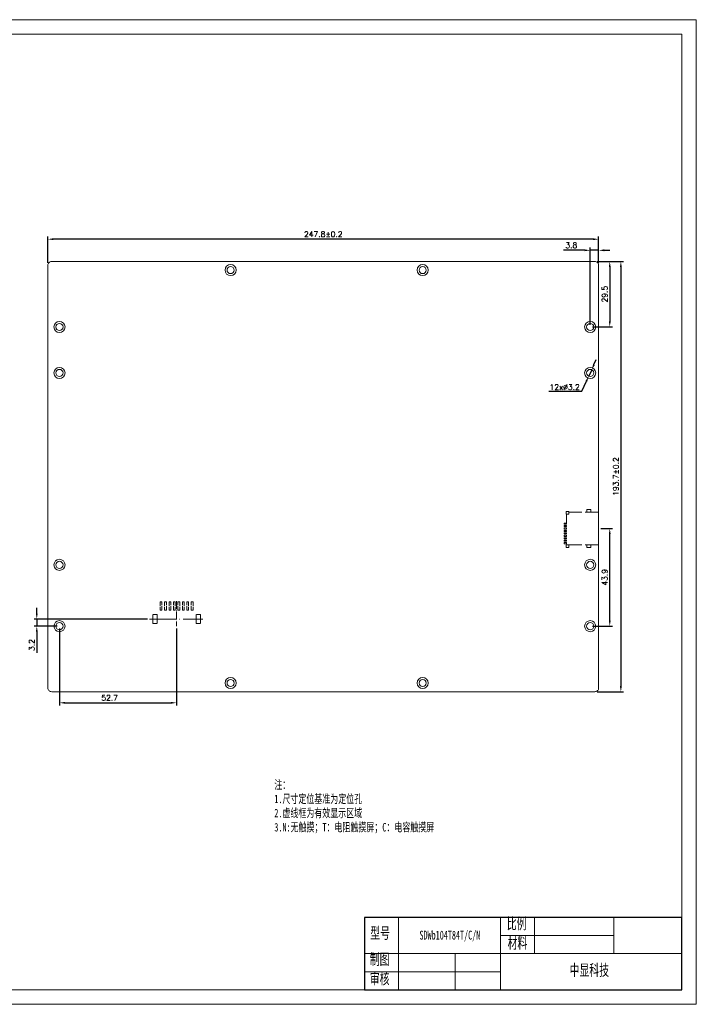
# Model space of a CAD drawing. Header units: millimetres. Extents: x 1418 to 2052, y -1523 to -1079.
# Tile 2 of 2: x 1747 to 2052, y -1523 to -1079. Entities that reach past the tile are written whole.
import ezdxf

# ---------------------------------------------------------------- set-up
doc = ezdxf.new("R2010")
doc.units = ezdxf.units.MM
doc.header["$LTSCALE"] = 0.5
doc.linetypes.add('ACAD_ISO02W100', pattern=[15, 12, -3])
doc.linetypes.add('ACAD_ISO04W100', pattern=[30, 24, -3, 0, -3])
doc.layers.get('0').update_dxf_attribs({"lineweight": 18})
for name, color, linetype, lineweight in [('thick', 7, 'Continuous', 30), ('thin', 7, 'Continuous', 18), ('虚线', 7, 'ACAD_ISO02W100', 18)]:
    doc.layers.add(name, color=color, linetype=linetype, lineweight=lineweight)
doc.styles.get("Standard").update_dxf_attribs({"font": 'txt.shx', "bigfont": 'gbcbig.shx'})
doc.styles.add('机械字体', font='txt', dxfattribs={"width": 0.67})
doc.dimstyles.new('ISO-25', dxfattribs={"dimtxt": 2.5, "dimasz": 2.5, "dimexe": 1.25, "dimexo": 1, "dimgap": 1, "dimtad": 1, "dimdec": 1, "dimdsep": 46, "dimtxsty": 'Standard', "dimcen": 2.5, "dimdle": 5, "dimadec": 0, "dimazin": 0, "dimtfac": 1, "dimtdec": 1, "dimtmove": 0, "dimatfit": 3, "dimfxl": 0, "dimarcsym": 0})
doc.dimstyles.new('副本ISO-25', dxfattribs={"dimtxt": 2.5, "dimasz": 2.5, "dimexe": 1.25, "dimexo": 1, "dimtad": 1, "dimtoh": 1, "dimdsep": 46, "dimtxsty": 'Standard', "dimcen": 2.5, "dimdle": 5, "dimadec": 0, "dimazin": 0, "dimtfac": 1, "dimtmove": 0, "dimatfit": 3, "dimfxl": 0, "dimtolj": 1, "dimarcsym": 0})

# ---------------------------------------------------------------- blocks, each defined once
blk = doc.blocks.new('2.0-8')
at = {"linetype": 'ACAD_ISO04W100', "lineweight": 0, "ltscale": 0.3}
blk.add_line((1, 8.06), (1, -3.19), dxfattribs=at)
at = {"linetype": 'ACAD_ISO04W100', "lineweight": 0}
blk.add_line((-11.13, 0), (12.76, 0), dxfattribs=at)
at = {"layer": '虚线', "linetype": 'ACAD_ISO02W100', "lineweight": 0, "ltscale": 0.3}
for p, q in [((-6.4, 7.8), (-6.4, 4)), ((-5.6, 7.8), (-6.4, 7.8)), ((-5.6, 4), (-5.6, 7.8)), ((-4.4, 7.8), (-4.4, 4)), ((-3.6, 7.8), (-4.4, 7.8)), ((-3.6, 4), (-3.6, 7.8)), ((-2.4, 7.8), (-2.4, 4)), ((-1.6, 7.8), (-2.4, 7.8)), ((-1.6, 4), (-1.6, 7.8)), ((-0.4, 7.8), (0.4, 7.8)), ((-0.4, 4), (-0.4, 7.8)), ((0.4, 7.8), (0.4, 4)), ((1.6, 7.8), (2.4, 7.8)), ((1.6, 4), (1.6, 7.8)), ((2.4, 7.8), (2.4, 4)), ((3.6, 4), (3.6, 7.8)), ((3.6, 7.8), (4.4, 7.8)), ((4.4, 7.8), (4.4, 4)), ((5.6, 4), (5.6, 7.8)), ((5.6, 7.8), (6.4, 7.8)), ((6.4, 7.8), (6.4, 4)), ((7.6, 4), (7.6, 7.8)), ((7.6, 7.8), (8.4, 7.8)), ((8.4, 7.8), (8.4, 4)), ((-7.75, 2), (-9.75, 2)), ((-9.75, 2), (-9.75, -2)), ((-7.75, -2), (-7.75, 2)), ((-6.4, 4), (-5.6, 4)), ((-4.4, 4), (-3.6, 4)), ((-2.4, 4), (-1.6, 4)), ((0.4, 4), (-0.4, 4)), ((2.4, 4), (1.6, 4)), ((4.4, 4), (3.6, 4)), ((6.4, 4), (5.6, 4)), ((8.4, 4), (7.6, 4)), ((9.75, 2), (9.75, -2)), ((11.75, 2), (9.75, 2)), ((11.75, -2), (11.75, 2)), ((-9.75, -2), (-7.75, -2))]:
    blk.add_line(p, q, dxfattribs=at)
at = {"layer": '虚线', "lineweight": 0, "ltscale": 0.3}
blk.add_line((9.75, -2), (11.75, -2), dxfattribs=at)
blk = doc.blocks.new('*X21')
for points in [[(2012.56, -1311.01), (2013.4, -1311.01), (2012.98, -1308.51)], [(2012.56, -1349.95), (2013.4, -1349.95), (2012.98, -1352.45)]]:
    blk.add_hatch(color=0).paths.add_polyline_path(points, flags=0)
at = {"color": 0, "linetype": 'Continuous', "lineweight": -2}
for p, q in [((2008.98, -1308.51), (2014.23, -1308.51)), ((2012.98, -1349.95), (2012.98, -1311.01)), ((2005.18, -1352.45), (2014.23, -1352.45))]:
    blk.add_line(p, q, dxfattribs=at)
at = {"color": 0, "insert": (2010.73, -1330.48), "char_height": 2.5, "width": 22.5, "attachment_point": 5, "rotation": 90}
blk.add_mtext('43.9', dxfattribs=at)
blk = doc.blocks.new('*X22')
for points in [[(2012.56, -1190.75), (2013.4, -1190.75), (2012.98, -1188.25)], [(2012.56, -1215.25), (2013.4, -1215.25), (2012.98, -1217.75)]]:
    blk.add_hatch(color=0).paths.add_polyline_path(points, flags=0)
at = {"color": 0, "linetype": 'Continuous', "lineweight": -2}
for p, q in [((2007.28, -1188.25), (2014.23, -1188.25)), ((2012.98, -1190.75), (2012.98, -1215.25)), ((2005.18, -1217.75), (2014.23, -1217.75))]:
    blk.add_line(p, q, dxfattribs=at)
at = {"color": 0, "insert": (2010.73, -1203), "char_height": 2.5, "width": 22.8571, "attachment_point": 5, "rotation": 90}
blk.add_mtext('29.5', dxfattribs=at)
blk = doc.blocks.new('*X23')
for points in [[(2001.68, -1182.83), (2001.68, -1183.67), (2004.18, -1183.25)], [(2010.48, -1182.83), (2010.48, -1183.67), (2007.98, -1183.25)]]:
    blk.add_hatch(color=0).paths.add_polyline_path(points, flags=0)
at = {"color": 0, "linetype": 'Continuous', "lineweight": -2}
for p, q in [((2001.68, -1183.25), (1992.18, -1183.25)), ((2004.18, -1216.75), (2004.18, -1182)), ((2007.98, -1183.25), (2004.18, -1183.25)), ((2007.98, -1188.95), (2007.98, -1182)), ((2010.48, -1183.25), (2012.98, -1183.25))]:
    blk.add_line(p, q, dxfattribs=at)
at = {"color": 0, "insert": (1995.68, -1181), "char_height": 2.5, "width": 15.7143, "attachment_point": 5}
blk.add_mtext('3.8', dxfattribs=at)
blk = doc.blocks.new('*X24')
for points in [[(1762.68, -1177.83), (1762.68, -1178.67), (1760.18, -1178.25)], [(2005.48, -1177.83), (2005.48, -1178.67), (2007.98, -1178.25)]]:
    blk.add_hatch(color=0).paths.add_polyline_path(points, flags=0)
at = {"color": 0, "linetype": 'Continuous', "lineweight": -2}
for p, q in [((1760.18, -1188.95), (1760.18, -1177)), ((2005.48, -1178.25), (1762.68, -1178.25)), ((2007.98, -1188.95), (2007.98, -1177))]:
    blk.add_line(p, q, dxfattribs=at)
at = {"color": 0, "insert": (1884.08, -1176), "char_height": 2.5, "width": 57.1429, "attachment_point": 5}
blk.add_mtext('247.8%%P0.2', dxfattribs=at)
blk = doc.blocks.new('*X25')
for points in [[(1767.88, -1386.53), (1767.88, -1387.37), (1765.38, -1386.95)], [(1815.58, -1386.53), (1815.58, -1387.37), (1818.08, -1386.95)]]:
    blk.add_hatch(color=0).paths.add_polyline_path(points, flags=0)
at = {"color": 0, "linetype": 'Continuous', "lineweight": -2}
for p, q in [((1765.38, -1353.45), (1765.38, -1388.2)), ((1818.08, -1353.44), (1818.08, -1388.2)), ((1767.88, -1386.95), (1815.58, -1386.95))]:
    blk.add_line(p, q, dxfattribs=at)
at = {"color": 0, "insert": (1787.98, -1384.7), "char_height": 2.5, "width": 22.8571, "attachment_point": 5}
blk.add_mtext('52.7', dxfattribs=at)
blk = doc.blocks.new('*X26')
for points in [[(1754.76, -1346.75), (1755.6, -1346.75), (1755.18, -1349.25)], [(1754.76, -1354.95), (1755.6, -1354.95), (1755.18, -1352.45)]]:
    blk.add_hatch(color=0).paths.add_polyline_path(points, flags=0)
at = {"color": 0, "linetype": 'Continuous', "lineweight": -2}
for p, q in [((1755.18, -1346.75), (1755.18, -1344.25)), ((1804.95, -1349.25), (1753.93, -1349.25)), ((1755.18, -1349.25), (1755.18, -1352.45)), ((1764.38, -1352.45), (1753.93, -1352.45)), ((1755.18, -1354.95), (1755.18, -1364.45))]:
    blk.add_line(p, q, dxfattribs=at)
at = {"color": 0, "insert": (1752.93, -1360.95), "char_height": 2.5, "width": 15.7143, "attachment_point": 5, "rotation": 90}
blk.add_mtext('3.2', dxfattribs=at)
blk = doc.blocks.new('*X27')
for points in [[(2017.56, -1190.75), (2018.4, -1190.75), (2017.98, -1188.25)], [(2017.56, -1379.45), (2018.4, -1379.45), (2017.98, -1381.95)]]:
    blk.add_hatch(color=0).paths.add_polyline_path(points, flags=0)
at = {"color": 0, "linetype": 'Continuous', "lineweight": -2}
for p, q in [((2007.28, -1188.25), (2019.23, -1188.25)), ((2017.98, -1190.75), (2017.98, -1379.45)), ((2007.28, -1381.95), (2019.23, -1381.95))]:
    blk.add_line(p, q, dxfattribs=at)
at = {"color": 0, "insert": (2015.73, -1285.1), "char_height": 2.5, "width": 56.0714, "attachment_point": 5, "rotation": 90}
blk.add_mtext('193.7%%P0.2', dxfattribs=at)
blk = doc.blocks.new('*X28')
for points in [[(2005.51, -1234.55), (2006.27, -1234.89), (2004.85, -1236.99)], [(2002.1, -1242), (2002.85, -1242.35), (2003.52, -1239.9)]]:
    blk.add_hatch(color=0).paths.add_polyline_path(points, flags=0)
at = {"color": 0, "lineweight": -2}
for p, q in [((2005.89, -1234.72), (2006.93, -1232.45)), ((2004.85, -1236.99), (2003.52, -1239.9)), ((2000.4, -1246.72), (2002.48, -1242.18)), ((1985.6, -1246.72), (2000.4, -1246.72))]:
    blk.add_line(p, q, dxfattribs=at)
at = {"color": 0, "insert": (1992.69, -1244.85), "char_height": 2.5, "width": 41.7857, "attachment_point": 5}
blk.add_mtext('12x%%C3.2', dxfattribs=at)
blk = doc.blocks.new('sd')
at = {"layer": '虚线', "lineweight": 0}
for p, q in [((-7.35, 0), (-7.35, -13.25)), ((-7.35, 0), (7.35, 0)), ((7.35, 0), (7.35, -14.5)), ((-6.45, -14.5), (-2.5, -14.5))]:
    blk.add_line(p, q, dxfattribs=at)
at = {"layer": '虚线', "lineweight": 0, "ltscale": 0.1}
for points in [[(-8.52, -3.51), (-7.38, -3.51), (-7.38, -5.29), (-8.52, -5.29)], [(7.38, -3.51), (8.52, -3.51), (8.52, -5.29), (7.38, -5.29)], [(-7.65, -13.35), (-6.45, -13.35), (-6.45, -14.65), (-7.65, -14.65)], [(-2.5, -15.5), (-2, -15.5), (-2, -14.5), (-2.5, -14.5)], [(-1.4, -15.5), (-0.9, -15.5), (-0.9, -14.5), (-1.4, -14.5)], [(-0.3, -15.5), (0.2, -15.5), (0.2, -14.5), (-0.3, -14.5)], [(0.8, -15.5), (1.3, -15.5), (1.3, -14.5), (0.8, -14.5)], [(1.9, -15.5), (2.4, -15.5), (2.4, -14.5), (1.9, -14.5)], [(3, -15.5), (3.5, -15.5), (3.5, -14.5), (3, -14.5)], [(4.1, -15.5), (4.6, -15.5), (4.6, -14.5), (4.1, -14.5)], [(5.2, -15.5), (5.7, -15.5), (5.7, -14.5), (5.2, -14.5)], [(6.3, -15.5), (6.8, -15.5), (6.8, -14.5), (6.3, -14.5)], [(7.35, -13.35), (8.55, -13.35), (8.55, -14.65), (7.35, -14.65)]]:
    blk.add_lwpolyline(points, close=True, dxfattribs=at)

msp = doc.modelspace()

# ---------------------------------------------------------------- linework, layer by layer
for p in [(1902.672, -1483.523), (1737.578, -1516.144)]:
    msp.add_line(p, (1902.672, -1516.144))
at = {"lineweight": 0}
msp.add_line((1917.963, -1499.833), (1917.963, -1483.523), dxfattribs=at)
for points in [[(1417.903, -1079.431), (2051.92, -1079.431), (2051.92, -1522.674), (1417.903, -1522.674)], [(2045.39, -1516.144), (1424.403, -1516.144), (1424.403, -1085.931), (2045.39, -1085.931)]]:
    msp.add_lwpolyline(points, close=True)
msp.add_lwpolyline([(2006.281, -1381.949), (1761.881, -1381.949, -0.4142136), (1760.181, -1380.249), (1760.181, -1189.949, -0.4142136), (1761.881, -1188.249), (2006.281, -1188.249, -0.4142136), (2007.981, -1189.949), (2007.981, -1380.249, -0.4142136)], format="xyb", close=True)
for centre, radius in [((1842.381, -1192.149), 2.5), ((1842.381, -1192.149), 1.6), ((1928.781, -1192.149), 2.5), ((1928.781, -1192.149), 1.6), ((1765.381, -1217.749), 2.5), ((1765.381, -1217.749), 1.6), ((2004.181, -1217.749), 2.5), ((2004.181, -1217.749), 1.6), ((1765.381, -1238.449), 2.5), ((2004.181, -1238.449), 2.5), ((1765.381, -1238.449), 1.6), ((2004.181, -1238.449), 1.6), ((1765.381, -1324.849), 2.5), ((1765.381, -1324.849), 1.6), ((2004.181, -1324.849), 2.5), ((2004.181, -1324.849), 1.6), ((1765.381, -1352.449), 2.5), ((1765.381, -1352.449), 1.6), ((2004.181, -1352.449), 2.5), ((2004.181, -1352.449), 1.6), ((1842.381, -1378.049), 2.5), ((1842.381, -1378.049), 1.6), ((1928.781, -1378.049), 2.5), ((1928.781, -1378.049), 1.6)]:
    msp.add_circle(centre, radius)
at = {"layer": 'thick'}
for p, q in [((2045.39, -1483.523), (1902.672, -1483.523)), ((1902.672, -1483.523), (1902.672, -1516.144)), ((1902.672, -1483.523), (1902.672, -1516.144)), ((2045.39, -1516.144), (2045.39, -1483.523)), ((1902.672, -1516.144), (2045.39, -1516.144))]:
    msp.add_line(p, q, dxfattribs=at)
at = {"layer": 'thin'}
for p, q in [((1963.837, -1483.523), (1963.837, -1516.144)), ((1979.128, -1483.523), (1979.128, -1499.833)), ((2014.808, -1499.833), (2014.808, -1483.523)), ((2014.808, -1491.678), (1963.837, -1491.678)), ((2045.39, -1499.833), (1902.672, -1499.833)), ((1917.963, -1499.833), (1917.963, -1516.144)), ((1943.449, -1499.833), (1943.449, -1516.144)), ((1963.837, -1507.989), (1902.672, -1507.989))]:
    msp.add_line(p, q, dxfattribs=at)

# ---------------------------------------------------------------- block references
at = {"lineweight": 0}
msp.add_blockref('2.0-8', (1817.081, -1349.249), dxfattribs=at)
at = {"layer": '虚线', "lineweight": 0, "rotation": 270}
msp.add_blockref('sd', (2007.981, -1308.515), dxfattribs=at)

# ---------------------------------------------------------------- texts
at = {"layer": 'thick', "attachment_point": 1, "style": '机械字体'}
for s, insert, char_height, width in [('注：\\P1.尺寸定位基准为定位孔\\P2.虚线框为有效显示区域\\P3.N:无触摸；T：电阻触摸屏；C：电容触摸屏', (1862.052, -1421.917), 3.8228, 91.64847), ('比例', (1966.674, -1483.761), 5.0971, 12.94837), ('型号', (1905.242, -1488.048), 5.0971, 12.94837), ('SDWb104T84T/C/N', (1927.373, -1489.525), 4, 28.39311), ('材料', (1967.009, -1492.467), 5.0971, 12.94837), ('制图', (1905.015, -1499.833), 5.0971, 12.94837), ('中显科技', (1994.904, -1504.731), 5.0971, 28.36201), ('审核', (1905.015, -1508.539), 5.0971, 12.94837)]:
    msp.add_mtext(s, dxfattribs=dict(at, insert=insert, char_height=char_height, width=width))

# ---------------------------------------------------------------- dimensions: what is measured, and where the dimension line sits
for base, p1, p2, text, picture, middle in [((1760.181, -1178.249), (2007.981, -1189.949), (1760.181, -1189.949), '247.8%%P0.2', '*X24', (1884.081, -1178.249)), ((2007.981, -1183.249), (2004.181, -1217.749), (2007.981, -1189.949), '3.8', '*X23', (1995.681, -1183.249)), ((1818.081, -1386.949), (1765.381, -1352.449), (1818.081, -1352.442), '52.7', '*X25', (1787.981, -1386.949))]:
    dim = msp.add_linear_dim(base=base, p1=p1, p2=p2, text=text, dimstyle='ISO-25', override={"dimsah": 1, "dimtolj": 1, "dimarcsym": 1})
    dim.commit()
    dim.dimension.update_dxf_attribs({"geometry": picture, "text_midpoint": middle, "dimtype": 160})
for base, p1, p2, text, picture, middle in [((2012.981, -1217.749), (2006.281, -1188.249), (2004.181, -1217.749), '29.5', '*X22', (2012.981, -1202.999)), ((2017.981, -1381.949), (2006.281, -1188.249), (2006.281, -1381.949), '193.7%%P0.2', '*X27', (2017.981, -1285.099)), ((2012.981, -1308.515), (2004.181, -1352.449), (2007.981, -1308.515), '43.9', '*X21', (2012.981, -1330.482))]:
    dim = msp.add_linear_dim(base=base, p1=p1, p2=p2, angle=90, text=text, dimstyle='ISO-25', override={"dimsah": 1, "dimtolj": 1, "dimarcsym": 1})
    dim.commit()
    dim.dimension.update_dxf_attribs({"geometry": picture, "text_midpoint": middle, "dimtype": 160})
dim = msp.add_diameter_dim_2p(p1=(2004.847, -1236.994), p2=(2003.516, -1239.904), text='12x%%C3.2', dimstyle='副本ISO-25', override={"dimpost": '%%C<>', "dimsah": 1})
dim.commit()
dim.dimension.update_dxf_attribs({"geometry": '*X28', "text_midpoint": (2001.254, -1244.849), "dimtype": 163})
dim = msp.add_linear_dim(base=(1755.181, -1352.449), p1=(1805.953, -1349.249), p2=(1765.381, -1352.449), angle=90, text='3.2', dimstyle='ISO-25', override={"dimsah": 1, "dimtolj": 1, "dimarcsym": 1})
dim.commit()
dim.dimension.update_dxf_attribs({"geometry": '*X26', "text_midpoint": (1755.181, -1360.949)})

doc.saveas('drawing.dxf')
